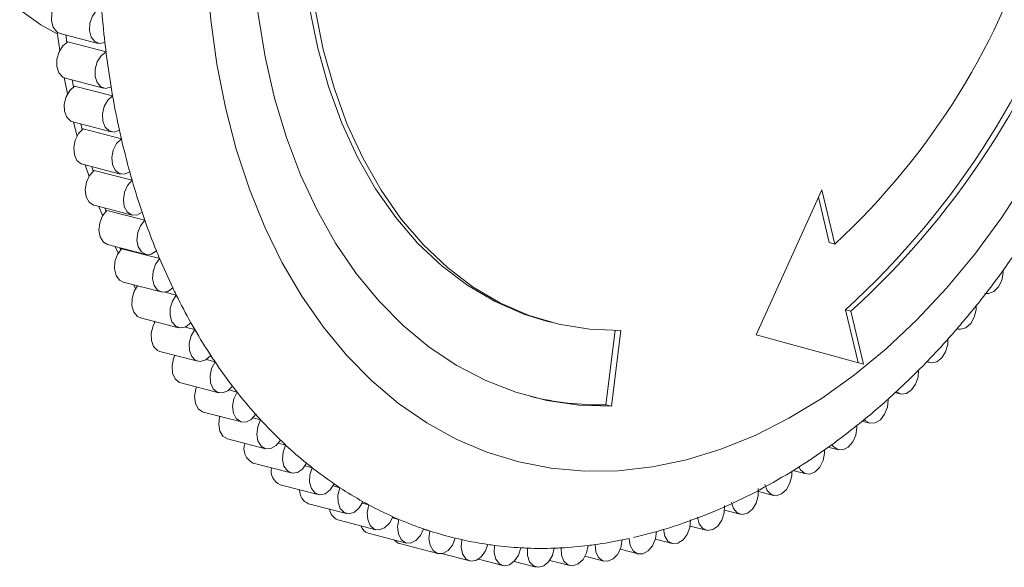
# Model space of a CAD drawing. Header units: millimetres. Extents: x 2381 to 2591, y 1129 to 1426.
# Tile 3 of 8: x 2525 to 2563, y 1235 to 1257. Entities that reach past the tile are written whole.
import ezdxf

# ---------------------------------------------------------------- set-up
doc = ezdxf.new("R2010")
doc.units = ezdxf.units.MM
doc.layers.add('main', color=5, linetype='Continuous', lineweight=50)

msp = doc.modelspace()

# ---------------------------------------------------------------- linework, layer by layer
at = {"layer": 'main', "lineweight": 20}
for p, q in [((2526.151, 1256.166), (2526.261, 1255.444)), ((2526.267, 1256.11), (2527.752, 1255.726)), ((2526.523, 1255.755), (2526.487, 1256.053)), ((2526.57, 1255.782), (2528.055, 1255.397)), ((2526.425, 1254.395), (2526.559, 1253.752)), ((2526.475, 1254.366), (2527.96, 1253.982)), ((2526.784, 1254.033), (2526.738, 1254.298)), ((2526.828, 1254.062), (2528.313, 1253.678)), ((2526.766, 1252.665), (2528.251, 1252.281)), ((2526.791, 1252.658), (2526.937, 1252.112)), ((2527.126, 1252.359), (2527.075, 1252.585)), ((2527.168, 1252.39), (2528.653, 1252.006)), ((2527.138, 1251.013), (2528.623, 1250.629)), ((2527.241, 1250.986), (2527.392, 1250.532)), ((2527.549, 1250.738), (2527.497, 1250.92)), ((2527.588, 1250.771), (2529.073, 1250.387)), ((2555.957, 1250.017), (2553.398, 1244.362)), ((2556.465, 1247.903), (2555.957, 1250.017)), ((2556.253, 1247.958), (2555.827, 1249.73)), ((2527.589, 1249.417), (2529.074, 1249.033)), ((2527.78, 1249.368), (2527.924, 1249.009)), ((2528.051, 1249.178), (2528.005, 1249.309)), ((2528.086, 1249.212), (2529.571, 1248.827)), ((2556.253, 1247.958), (2556.465, 1247.903)), ((2528.118, 1247.883), (2529.603, 1247.499)), ((2528.406, 1247.809), (2528.534, 1247.542)), ((2528.629, 1247.685), (2528.598, 1247.759)), ((2528.662, 1247.718), (2530.147, 1247.334)), ((2528.723, 1246.418), (2530.208, 1246.034)), ((2529.121, 1246.315), (2529.215, 1246.148)), ((2530.355, 1246.027), (2530.796, 1245.913)), ((2557.376, 1243.28), (2556.882, 1245.339)), ((2556.882, 1245.339), (2557.094, 1245.284)), ((2557.589, 1243.222), (2557.094, 1245.284)), ((2529.402, 1245.027), (2530.887, 1244.642)), ((2529.923, 1244.892), (2529.962, 1244.833)), ((2545.231, 1244.896), (2545.443, 1244.841)), ((2531.14, 1244.666), (2531.517, 1244.569)), ((2547.545, 1241.634), (2547.907, 1244.526)), ((2547.758, 1241.579), (2548.126, 1244.528)), ((2553.398, 1244.362), (2557.589, 1243.222)), ((2530.151, 1243.715), (2531.636, 1243.33)), ((2531.966, 1243.396), (2532.307, 1243.307)), ((2560.039, 1243.312), (2560.164, 1243.28)), ((2530.968, 1242.488), (2532.452, 1242.103)), ((2532.847, 1242.216), (2533.164, 1242.134)), ((2558.808, 1242.111), (2559.017, 1242.057)), ((2547.545, 1241.634), (2547.758, 1241.579)), ((2531.849, 1241.35), (2533.334, 1240.966)), ((2533.783, 1241.13), (2534.082, 1241.052)), ((2557.528, 1241.001), (2557.83, 1240.923)), ((2532.791, 1240.307), (2534.276, 1239.923)), ((2534.774, 1240.141), (2535.059, 1240.068)), ((2556.201, 1239.988), (2556.607, 1239.883)), ((2533.791, 1239.362), (2535.276, 1238.977)), ((2535.817, 1239.255), (2536.092, 1239.183)), ((2554.83, 1239.077), (2555.353, 1238.942)), ((2534.844, 1238.519), (2536.329, 1238.134)), ((2536.908, 1238.472), (2537.175, 1238.403)), ((2553.491, 1238.254), (2554.073, 1238.103)), ((2535.946, 1237.781), (2537.431, 1237.396)), ((2538.043, 1237.798), (2538.304, 1237.73)), ((2539.219, 1237.233), (2539.476, 1237.167)), ((2552.171, 1237.525), (2552.772, 1237.369)), ((2537.093, 1237.151), (2538.578, 1236.767)), ((2550.831, 1236.906), (2551.456, 1236.744)), ((2538.28, 1236.632), (2539.765, 1236.247)), ((2540.431, 1236.781), (2540.686, 1236.715)), ((2539.503, 1236.225), (2540.988, 1235.841)), ((2549.474, 1236.399), (2550.13, 1236.229)), ((2541.138, 1235.835), (2542.242, 1235.549)), ((2546.731, 1235.73), (2547.466, 1235.54)), ((2548.106, 1236.006), (2548.798, 1235.827)), ((2542.577, 1235.617), (2543.522, 1235.372)), ((2543.969, 1235.533), (2544.823, 1235.312)), ((2545.352, 1235.571), (2546.139, 1235.368))]:
    msp.add_line(p, q, dxfattribs=at)
at = {"layer": 'main', "lineweight": 20, "flags": 128}
for points in [[(2533.884, 1263.897), (2533.761, 1262.101), (2533.737, 1260.322), (2533.812, 1258.572), (2533.986, 1256.861), (2534.258, 1255.198), (2534.626, 1253.594), (2535.088, 1252.057), (2535.641, 1250.597), (2536.282, 1249.222), (2537.007, 1247.94), (2537.813, 1246.759), (2538.693, 1245.686), (2539.645, 1244.726), (2540.66, 1243.886), (2541.735, 1243.171), (2542.861, 1242.584), (2544.034, 1242.129), (2545.246, 1241.809), (2546.489, 1241.625), (2547.758, 1241.579)], [(2545.231, 1244.896), (2544.339, 1245.173), (2543.224, 1245.657), (2542.16, 1246.28), (2541.155, 1247.037), (2540.217, 1247.924), (2539.351, 1248.933), (2538.565, 1250.057), (2537.863, 1251.29), (2537.25, 1252.621), (2536.732, 1254.041), (2536.311, 1255.541), (2535.991, 1257.109), (2535.773, 1258.736), (2535.66, 1260.408), (2535.653, 1262.114), (2535.75, 1263.842)], [(2548.126, 1244.528), (2546.905, 1244.579), (2545.71, 1244.776), (2544.551, 1245.118), (2543.436, 1245.602), (2542.372, 1246.225), (2541.367, 1246.982), (2540.429, 1247.869), (2539.563, 1248.878), (2538.777, 1250.002), (2538.075, 1251.235), (2537.462, 1252.566), (2536.944, 1253.986), (2536.523, 1255.486), (2536.203, 1257.055), (2535.986, 1258.681), (2535.873, 1260.353), (2535.865, 1262.059), (2535.962, 1263.788)], [(2563.942, 1250.419), (2562.963, 1248.92), (2561.921, 1247.504), (2560.823, 1246.178), (2559.672, 1244.948), (2558.476, 1243.82), (2557.24, 1242.801), (2555.971, 1241.896), (2554.675, 1241.108), (2553.359, 1240.443), (2552.029, 1239.904), (2550.692, 1239.492), (2549.355, 1239.212), (2548.025, 1239.063), (2546.709, 1239.046), (2545.413, 1239.163), (2544.143, 1239.411), (2542.908, 1239.791), (2541.712, 1240.299), (2540.561, 1240.934), (2539.462, 1241.692), (2538.421, 1242.568), (2537.442, 1243.56), (2536.53, 1244.662), (2535.691, 1245.867), (2534.928, 1247.171), (2534.246, 1248.565), (2533.647, 1250.044), (2533.135, 1251.6), (2532.713, 1253.224), (2532.382, 1254.909), (2532.144, 1256.646), (2532.001, 1258.426)], [(2526.395, 1257.541), (2526.196, 1257.402), (2526.038, 1257.176), (2525.943, 1256.897), (2525.928, 1256.609), (2525.995, 1256.356), (2526.132, 1256.178), (2526.267, 1256.11)], [(2527.88, 1257.156), (2527.681, 1257.018), (2527.523, 1256.792), (2527.428, 1256.513), (2527.413, 1256.225), (2527.48, 1255.972), (2527.617, 1255.793), (2527.804, 1255.717), (2528.013, 1255.753)], [(2524.69, 1257.036), (2525.512, 1256.449), (2526.128, 1256.107)], [(2526.57, 1255.782), (2526.376, 1255.627), (2526.226, 1255.39), (2526.144, 1255.107), (2526.142, 1254.822), (2526.221, 1254.578), (2526.368, 1254.414), (2526.475, 1254.366)], [(2528.055, 1255.397), (2527.861, 1255.243), (2527.711, 1255.006), (2527.629, 1254.723), (2527.627, 1254.437), (2527.706, 1254.194), (2527.853, 1254.03), (2528.045, 1253.971), (2528.254, 1254.026)], [(2526.828, 1254.062), (2526.639, 1253.893), (2526.499, 1253.646), (2526.429, 1253.359), (2526.44, 1253.078), (2526.531, 1252.845), (2526.687, 1252.696), (2526.766, 1252.665)], [(2528.313, 1253.678), (2528.124, 1253.509), (2527.984, 1253.262), (2527.914, 1252.975), (2527.925, 1252.694), (2528.016, 1252.46), (2528.172, 1252.312), (2528.369, 1252.27), (2528.577, 1252.343)], [(2527.168, 1252.39), (2526.985, 1252.206), (2526.855, 1251.95), (2526.797, 1251.661), (2526.821, 1251.385), (2526.923, 1251.163), (2527.088, 1251.03), (2527.138, 1251.013)], [(2528.653, 1252.006), (2528.47, 1251.822), (2528.339, 1251.566), (2528.282, 1251.277), (2528.306, 1251), (2528.408, 1250.778), (2528.573, 1250.646), (2528.774, 1250.623), (2528.981, 1250.713)], [(2527.588, 1250.771), (2527.412, 1250.573), (2527.292, 1250.309), (2527.247, 1250.02), (2527.284, 1249.749), (2527.397, 1249.539), (2527.569, 1249.423), (2527.589, 1249.417)], [(2529.073, 1250.387), (2528.896, 1250.189), (2528.777, 1249.925), (2528.732, 1249.635), (2528.769, 1249.364), (2528.882, 1249.155), (2529.054, 1249.038), (2529.259, 1249.033), (2529.463, 1249.141)], [(2528.086, 1249.212), (2527.917, 1249.001), (2527.808, 1248.73), (2527.776, 1248.44), (2527.826, 1248.177), (2527.951, 1247.98), (2528.118, 1247.883)], [(2529.571, 1248.827), (2529.402, 1248.617), (2529.293, 1248.346), (2529.261, 1248.056), (2529.311, 1247.792), (2529.435, 1247.596), (2529.615, 1247.496), (2529.821, 1247.51), (2530.023, 1247.633)], [(2528.662, 1247.718), (2528.5, 1247.496), (2528.403, 1247.219), (2528.384, 1246.93), (2528.447, 1246.675), (2528.581, 1246.492), (2528.723, 1246.418)], [(2530.147, 1247.334), (2529.985, 1247.112), (2529.888, 1246.835), (2529.869, 1246.546), (2529.931, 1246.29), (2530.066, 1246.107), (2530.251, 1246.025), (2530.459, 1246.057), (2530.657, 1246.197)], [(2562.319, 1245.977), (2562.454, 1245.968), (2562.662, 1246.05), (2562.845, 1246.232), (2562.977, 1246.487), (2563.036, 1246.776), (2563.036, 1246.888)], [(2529.289, 1246.271), (2529.159, 1246.063), (2529.073, 1245.781), (2529.067, 1245.495), (2529.142, 1245.249), (2529.286, 1245.08), (2529.402, 1245.027)], [(2530.796, 1245.913), (2530.644, 1245.679), (2530.558, 1245.397), (2530.552, 1245.111), (2530.627, 1244.864), (2530.771, 1244.696), (2530.962, 1244.631), (2531.171, 1244.681), (2531.364, 1244.837)], [(2561.266, 1244.589), (2561.368, 1244.578), (2561.576, 1244.641), (2561.766, 1244.809), (2561.907, 1245.055), (2561.979, 1245.342), (2561.983, 1245.506)], [(2529.977, 1244.878), (2529.889, 1244.709), (2529.815, 1244.423), (2529.823, 1244.14), (2529.91, 1243.904), (2530.063, 1243.751), (2530.151, 1243.715)], [(2531.517, 1244.569), (2531.374, 1244.324), (2531.3, 1244.039), (2531.308, 1243.756), (2531.395, 1243.52), (2531.548, 1243.366), (2531.744, 1243.32), (2531.952, 1243.387), (2532.141, 1243.558)], [(2560.057, 1243.328), (2560.233, 1243.269), (2560.442, 1243.315), (2560.636, 1243.468), (2560.787, 1243.704), (2560.87, 1243.987), (2560.88, 1244.207)], [(2530.743, 1243.562), (2530.689, 1243.438), (2530.628, 1243.15), (2530.648, 1242.872), (2530.747, 1242.646), (2530.909, 1242.509), (2530.968, 1242.488)], [(2532.307, 1243.307), (2532.174, 1243.054), (2532.113, 1242.766), (2532.133, 1242.487), (2532.232, 1242.262), (2532.394, 1242.124), (2532.594, 1242.096), (2532.801, 1242.181), (2532.984, 1242.366)], [(2558.853, 1242.149), (2558.87, 1242.135), (2559.054, 1242.049), (2559.262, 1242.077), (2559.46, 1242.214), (2559.62, 1242.439), (2559.715, 1242.717), (2559.732, 1242.995)], [(2531.581, 1242.329), (2531.555, 1242.256), (2531.507, 1241.967), (2531.54, 1241.694), (2531.65, 1241.48), (2531.82, 1241.359), (2531.849, 1241.35)], [(2533.164, 1242.134), (2533.04, 1241.872), (2532.992, 1241.582), (2533.025, 1241.31), (2533.135, 1241.096), (2533.305, 1240.975), (2533.508, 1240.964), (2533.714, 1241.067), (2533.89, 1241.265)], [(2557.618, 1241.07), (2557.657, 1241.024), (2557.835, 1240.921), (2558.041, 1240.931), (2558.243, 1241.052), (2558.411, 1241.265), (2558.518, 1241.537), (2558.547, 1241.827), (2558.544, 1241.869)], [(2532.489, 1241.185), (2532.485, 1241.168), (2532.449, 1240.878), (2532.495, 1240.612), (2532.616, 1240.411), (2532.791, 1240.307)], [(2534.082, 1241.052), (2533.97, 1240.783), (2533.934, 1240.493), (2533.98, 1240.227), (2534.101, 1240.027), (2534.278, 1239.922), (2534.484, 1239.93), (2534.687, 1240.049), (2534.855, 1240.261)], [(2556.354, 1240.092), (2556.41, 1240.011), (2556.581, 1239.891), (2556.785, 1239.882), (2556.99, 1239.986), (2557.165, 1240.186), (2557.283, 1240.452), (2557.325, 1240.742), (2557.321, 1240.832)], [(2535.059, 1240.068), (2534.958, 1239.792), (2534.935, 1239.503), (2534.994, 1239.245), (2535.126, 1239.058), (2535.309, 1238.971), (2535.517, 1238.997), (2535.716, 1239.132), (2535.876, 1239.356)], [(2555.067, 1239.219), (2555.134, 1239.098), (2555.297, 1238.962), (2555.497, 1238.935), (2555.705, 1239.022), (2555.886, 1239.208), (2556.015, 1239.466), (2556.07, 1239.755), (2556.067, 1239.892)], [(2536.092, 1239.183), (2536.002, 1238.903), (2535.992, 1238.616), (2536.064, 1238.367), (2536.205, 1238.194), (2536.394, 1238.124), (2536.603, 1238.168), (2536.798, 1238.319), (2536.95, 1238.554)], [(2553.746, 1238.524), (2553.834, 1238.289), (2553.988, 1238.137), (2554.185, 1238.092), (2554.393, 1238.162), (2554.581, 1238.334), (2554.719, 1238.583), (2554.787, 1238.87), (2554.788, 1239.05)], [(2537.175, 1238.403), (2537.097, 1238.119), (2537.101, 1237.835), (2537.184, 1237.595), (2537.335, 1237.437), (2537.529, 1237.385), (2537.738, 1237.447), (2537.928, 1237.614), (2538.07, 1237.859)], [(2552.438, 1237.833), (2552.514, 1237.588), (2552.66, 1237.421), (2552.851, 1237.358), (2553.06, 1237.409), (2553.253, 1237.567), (2553.401, 1237.806), (2553.481, 1238.09), (2553.48, 1238.374)], [(2538.304, 1237.73), (2538.239, 1237.443), (2538.256, 1237.163), (2538.351, 1236.934), (2538.51, 1236.792), (2538.709, 1236.758), (2538.917, 1236.837), (2539.101, 1237.018), (2539.234, 1237.273)], [(2551.117, 1237.252), (2551.181, 1236.997), (2551.317, 1236.815), (2551.503, 1236.735), (2551.711, 1236.768), (2551.908, 1236.91), (2552.065, 1237.138), (2552.157, 1237.418), (2552.169, 1237.706)], [(2539.476, 1237.167), (2539.424, 1236.877), (2539.453, 1236.603), (2539.56, 1236.386), (2539.727, 1236.26), (2539.93, 1236.244), (2540.136, 1236.341), (2540.314, 1236.536), (2540.436, 1236.798)], [(2549.788, 1236.782), (2549.839, 1236.519), (2549.964, 1236.323), (2550.144, 1236.226), (2550.351, 1236.241), (2550.552, 1236.366), (2550.717, 1236.583), (2550.821, 1236.857), (2550.846, 1237.147)], [(2540.686, 1236.715), (2540.646, 1236.425), (2540.688, 1236.157), (2540.806, 1235.953), (2540.981, 1235.843), (2541.186, 1235.845), (2541.39, 1235.959), (2541.561, 1236.167), (2541.672, 1236.437)], [(2548.455, 1236.425), (2548.494, 1236.155), (2548.608, 1235.947), (2548.781, 1235.832), (2548.985, 1235.829), (2549.19, 1235.938), (2549.363, 1236.142), (2549.477, 1236.41), (2549.516, 1236.7)], [(2541.928, 1236.377), (2541.901, 1236.088), (2541.956, 1235.827), (2542.085, 1235.636), (2542.266, 1235.544), (2542.473, 1235.564), (2542.674, 1235.695), (2542.837, 1235.915), (2542.937, 1236.191)], [(2543.198, 1236.155), (2543.184, 1235.867), (2543.252, 1235.615), (2543.39, 1235.438), (2543.578, 1235.362), (2543.786, 1235.401), (2543.983, 1235.548), (2544.137, 1235.779), (2544.225, 1236.06)], [(2544.491, 1236.048), (2544.49, 1235.763), (2544.57, 1235.52), (2544.718, 1235.358), (2544.911, 1235.3), (2545.12, 1235.357), (2545.311, 1235.519), (2545.456, 1235.761), (2545.533, 1236.046)], [(2545.801, 1236.057), (2545.814, 1235.776), (2545.906, 1235.544), (2546.063, 1235.397), (2546.26, 1235.358), (2546.468, 1235.432), (2546.654, 1235.609), (2546.79, 1235.86), (2546.854, 1236.148)], [(2547.125, 1236.183), (2547.15, 1235.907), (2547.253, 1235.686), (2547.419, 1235.555), (2547.62, 1235.534), (2547.827, 1235.626), (2548.007, 1235.817), (2548.132, 1236.077), (2548.183, 1236.366)]]:
    msp.add_lwpolyline(points, dxfattribs=at)
at = {"layer": 'main', "lineweight": 20}
for centre, radius, start, end in [((2535.31, 1269.101), 32.093, 312.2328, 14.2184), ((2535.541, 1269.037), 32.074, 312.2205, 14.5727), ((2537.455, 1268.519), 28.043, 312.6793, 14.6246), ((2564.204, 1259.89), 36.427, 184.3041, 186.5208), ((2563.288, 1259.789), 35.506, 186.5269, 187.1058), ((2562.444, 1259.679), 34.655, 187.0979, 189.3896), ((2561.549, 1259.536), 33.748, 189.3972, 189.9957), ((2560.618, 1259.367), 32.802, 189.9874, 192.3646), ((2559.764, 1259.185), 31.929, 192.3738, 192.9944), ((2558.762, 1258.949), 30.899, 192.9859, 195.4596), ((2557.883, 1258.712), 29.988, 195.4699, 196.1171), ((2556.915, 1258.427), 28.98, 196.1073, 198.689), ((2556.028, 1258.132), 28.046, 198.7, 199.377), ((2555.12, 1257.808), 27.081, 199.3659, 202.067), ((2554.268, 1257.468), 26.164, 202.0791, 202.7882), ((2553.412, 1257.102), 25.233, 202.7759, 205.6073), ((2552.594, 1256.717), 24.329, 205.6201, 206.3646), ((2551.82, 1256.327), 23.462, 206.351, 209.3233), ((2551.081, 1255.918), 22.618, 209.3367, 210.1183), ((2550.377, 1255.503), 21.8, 210.1042, 213.2257), ((2549.734, 1255.088), 21.035, 213.2407, 214.0607), ((2549.098, 1254.653), 20.265, 214.0462, 217.3234), ((2548.545, 1254.237), 19.573, 217.339, 218.1992), ((2547.996, 1253.799), 18.871, 218.1848, 221.6216), ((2547.32, 1253.011), 11.379, 256.0916, 271.1336), ((2547.528, 1253.389), 18.248, 221.6367, 222.5383), ((2547.081, 1252.974), 17.638, 222.524, 226.1192), ((2546.709, 1252.593), 17.106, 226.1342, 227.0753), ((2534.066, 1239.933), 0.634, 161.6382, 244.233), ((2546.351, 1252.203), 16.577, 227.0624, 230.8093), ((2535.086, 1239.061), 0.594, 168.6621, 245.9396), ((2546.063, 1251.855), 16.124, 230.8232, 231.8022), ((2545.797, 1251.512), 15.69, 231.7908, 235.6775), ((2545.582, 1251.203), 15.314, 235.6898, 236.7034), ((2545.404, 1250.929), 14.987, 236.693, 240.7005), ((2536.155, 1238.291), 0.551, 176.7759, 247.7072), ((2545.261, 1250.679), 14.699, 240.7103, 241.752), ((2545.155, 1250.478), 14.472, 241.7445, 245.8464), ((2537.271, 1237.626), 0.507, 186.5542, 249.5268), ((2545.079, 1250.312), 14.29, 245.854, 246.9153), ((2538.405, 1237.046), 0.433, 197.204, 253.3225), ((2545.023, 1250.178), 14.144, 246.9115, 251.0765), ((2544.994, 1250.096), 14.057, 251.0813, 252.1542), ((2544.978, 1250.046), 14.005, 252.1537, 256.3463), ((2544.982, 1250.067), 14.026, 256.3481, 257.4222), ((2544.817, 1252.618), 16.597, 281.7022, 282.663), ((2539.608, 1236.602), 0.391, 216.4897, 254.5529), ((2544.988, 1250.096), 14.055, 257.4259, 261.6084), ((2545.006, 1250.219), 14.18, 261.6071, 262.6732), ((2545.019, 1250.332), 14.294, 262.6803, 266.8163), ((2545.031, 1250.523), 14.485, 266.8104, 267.8623), ((2545.038, 1250.758), 14.721, 267.8711, 271.9268), ((2545.031, 1251.019), 14.982, 271.9169, 272.9459), ((2545.01, 1251.373), 15.336, 272.9563, 276.9027), ((2544.966, 1251.766), 15.731, 276.8917, 277.8869), ((2544.906, 1252.168), 16.137, 277.9009, 281.7155)]:
    msp.add_arc(centre, radius, start, end, dxfattribs=at)
msp.add_open_spline([(2548.618, 1236.468), (2549.029, 1236.568), (2549.918, 1236.786), (2551.272, 1237.264), (2552.68, 1237.869), (2554.071, 1238.593), (2555.438, 1239.428), (2556.776, 1240.373), (2558.079, 1241.423), (2559.342, 1242.574), (2560.557, 1243.819), (2561.721, 1245.154), (2562.829, 1246.573), (2563.876, 1248.069), (2564.859, 1249.635), (2565.773, 1251.265), (2566.617, 1252.953), (2567.386, 1254.691), (2568.077, 1256.473), (2568.689, 1258.292), (2569.22, 1260.14), (2569.666, 1262.01), (2570.026, 1263.896), (2570.3, 1265.79), (2570.485, 1267.685), (2570.58, 1269.573), (2570.585, 1271.447), (2570.499, 1273.3), (2570.322, 1275.125), (2570.054, 1276.915), (2569.695, 1278.661), (2569.246, 1280.358), (2568.708, 1281.997), (2568.082, 1283.571), (2567.371, 1285.074), (2566.577, 1286.496), (2565.704, 1287.833), (2564.753, 1289.074), (2563.827, 1290.13), (2563.188, 1290.725), (2562.916, 1290.978)], degree=3, knots=[0, 0, 0, 0, 0.022143, 0.047956, 0.073951, 0.100118, 0.126439, 0.15289, 0.179442, 0.20607, 0.232749, 0.25946, 0.286186, 0.312913, 0.339634, 0.366345, 0.393044, 0.419734, 0.446414, 0.473089, 0.499761, 0.526435, 0.553115, 0.579803, 0.606504, 0.633222, 0.659959, 0.686719, 0.713502, 0.740308, 0.767133, 0.79397, 0.820807, 0.847626, 0.874406, 0.901122, 0.927743, 0.95424, 0.980581, 1, 1, 1, 1], dxfattribs=at)

doc.saveas('drawing.dxf')
